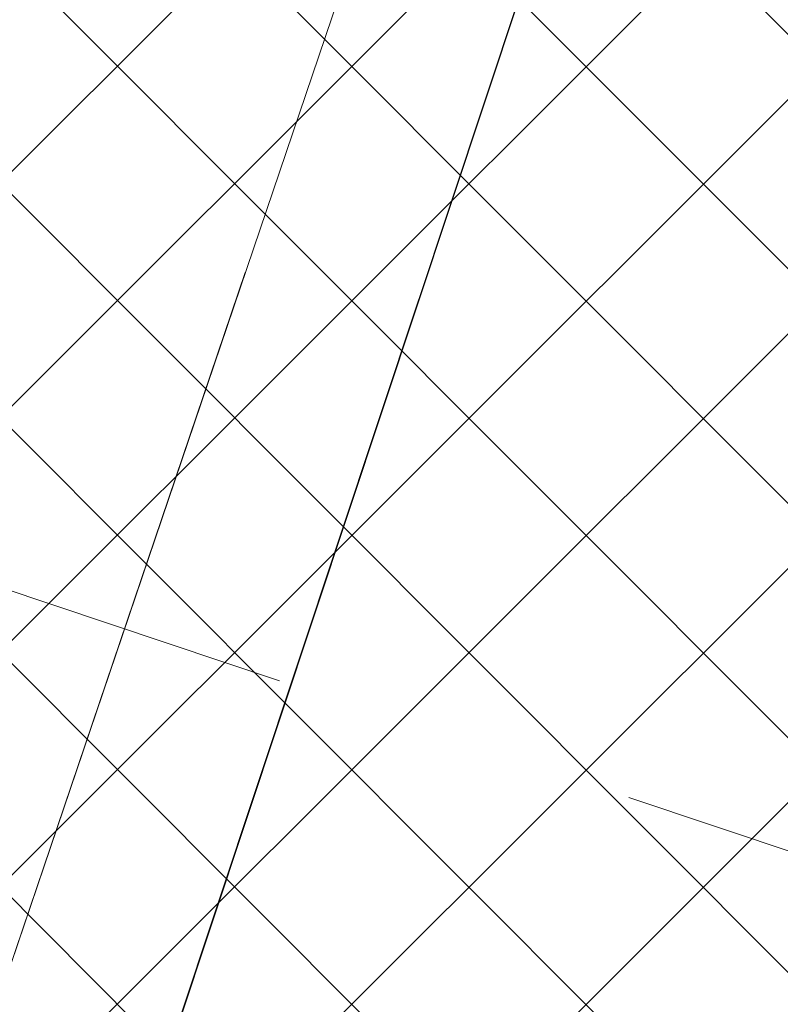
# Model space of a CAD drawing. Header units: metres. Extents: x 6599594 to 6600699, y 5687867 to 5691114.
# Tile 213 of 256: x 6599966.48 to 6599967.52, y 5688923.59 to 5688924.93. Entities that reach past the tile are written whole.
import ezdxf

# ---------------------------------------------------------------- set-up
doc = ezdxf.new("R2010")
doc.units = ezdxf.units.M
doc.header["$MEASUREMENT"] = 0
for name, pattern in [('1', [0]), ('BUG', [1.5, 1, -0.5]), ('GUK', [2, 1.5, -0.5]), ('GUZ', [1, 0.5, -0.5]), ('L_0_04', [1.5, 1, -0.5])]:
    doc.linetypes.add(name, pattern=pattern)
for name, color, linetype, lineweight in [('_kolor chodnik', 50, '1', 5), ('_kolor jezdnia', 4, '1', 0), ('_kolor pobocze', 211, '1', 5), ('_kolor zjazdy kostka', 7, '1', 5), ('_kolor ścieżka @ 1', 10, '1', 0), ('_linie', 7, 'BUG', 5), ('Dzialki', 130, '1', 30), ('Kontury', 252, 'GUK', 9), ('OT_Komunikacja', 7, 'CONTINUOUS', 0), ('OT_ZagospodarowanieTerenu', 7, 'CONTINUOUS', 0), ('Uzytki', 252, 'GUZ', 9)]:
    doc.layers.add(name, color=color, linetype=linetype, lineweight=lineweight)
pattern_1 = [(45, (0, 0), (-0.1414213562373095, 0.1414213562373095), []), (135, (0, 0), (-0.1414213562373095, -0.1414213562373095), [])]

msp = doc.modelspace()

# ---------------------------------------------------------------- hatches: boundary and pattern name
at = {"layer": '_kolor chodnik'}
h = msp.add_hatch(dxfattribs=at)
h.set_pattern_fill('ANSI37', color=256, scale=1.6)
h.set_pattern_definition(pattern_1)
h.paths.add_polyline_path([(6599849.938171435, 5688542.085872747), (6599852.232147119, 5688548.938742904), (6599853.573135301, 5688548.489851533), (6599853.827082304, 5688549.248475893), (6599851.793849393, 5688549.929093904), (6599849.895278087, 5688548.982823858), (6599847.823506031, 5688542.793750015)])
edge = h.paths.add_edge_path()
edge.add_line((6600018.106075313, 5689087.454911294), (6600022.42781917, 5689091.229234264))
edge.add_line((6600022.42781917, 5689091.229234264), (6600020.233254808, 5689093.742094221))
edge.add_line((6600020.233254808, 5689093.742094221), (6600017.159471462, 5689091.057656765))
edge.add_arc((6600023.275194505, 5689085.385140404), 8.34143334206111, 137.1531558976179, 148.8016577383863)
edge.add_line((6600016.140105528, 5689089.706021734), (6600018.106075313, 5689087.454911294))
h.paths.add_polyline_path([(6600038.501784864, 5689187.59229436), (6600037.906968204, 5689187.700586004), (6600037.638296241, 5689186.224843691), (6600038.240083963, 5689186.115282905)])
h.paths.add_polyline_path([(6600069.098302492, 5689360.276020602), (6600068.321239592, 5689360.413462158), (6600068.064048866, 5689358.936495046), (6600068.836639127, 5689358.799546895)])
h.paths.add_polyline_path([(6600082.393785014, 5689362.950258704), (6600082.941124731, 5689366.103121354), (6600081.481377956, 5689366.361351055), (6600080.923159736, 5689363.210828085)])
h.paths.add_polyline_path([(6600074.022236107, 5689388.065861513), (6600072.983907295, 5689388.249860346), (6600072.723374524, 5689386.772538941), (6600073.760538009, 5689386.588865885)])
h.paths.add_polyline_path([(6600105.602402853, 5689486.45426531), (6600106.738797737, 5689489.760539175), (6600105.28818975, 5689490.281952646), (6600104.132785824, 5689486.965912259)])
h.paths.add_polyline_path([(6600132.519778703, 5689678.737346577), (6600131.636986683, 5689678.922259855), (6600131.330470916, 5689677.453953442), (6600132.212256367, 5689677.269208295)])
h.paths.add_polyline_path([(6600156.649397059, 5689798.7449027), (6600156.48800471, 5689797.95886096), (6600157.450195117, 5689797.757316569), (6600157.615023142, 5689798.542205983)])
h.paths.add_polyline_path([(6600189.055358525, 5689948.643107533), (6600187.902868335, 5689948.884512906), (6600187.600024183, 5689947.417400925), (6600188.748131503, 5689947.176379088)])
edge = h.paths.add_edge_path()
edge.add_line((6600204.459383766, 5690032.969035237), (6600204.153258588, 5690031.227801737))
edge.add_arc((6600202.328347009, 5690027.299936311), 4.331100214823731, 41.853001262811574, 65.08011546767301, ccw=False)
edge.add_arc((6600032.903931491, 5690051.979071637), 174.020003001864, 352.8070218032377, 353.495463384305)
edge.add_arc((6600202.372679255, 5690027.343587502), 5.999999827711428, 55.12102442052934, 69.64815978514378)
edge = h.paths.add_edge_path()
edge.add_line((6600205.046027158, 5690040.265402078), (6600204.972740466, 5690038.483452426))
edge.add_arc((6600203.986269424, 5690044.401803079), 5.999999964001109, 279.4630688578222, 294.9140560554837)
edge.add_line((6600206.513819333, 5690038.960158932), (6600206.607027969, 5690041.030672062))
edge.add_arc((6600203.986269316, 5690044.401803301), 4.270000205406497, 284.3702444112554, 307.86193139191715, ccw=False)
edge = h.paths.add_edge_path()
edge.add_arc((6600203.547470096, 5690044.558759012), 6.446878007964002, 324.43500910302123, 356.20133685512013, ccw=False)
edge.add_arc((6600203.986269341, 5690044.401803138), 6.000000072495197, 323.2169970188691, 357.4193489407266)
h.paths.add_polyline_path([(6600208.910055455, 5690121.713696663), (6600208.146285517, 5690121.748120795), (6600207.125602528, 5690121.794124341), (6600209.971605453, 5690121.665851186)])
edge = h.paths.add_edge_path()
edge.add_line((6600238.769818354, 5690481.648294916), (6600240.338176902, 5690490.87374652))
edge.add_line((6600240.338176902, 5690490.87374652), (6600241.251295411, 5690510.829461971))
edge.add_line((6600241.251295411, 5690510.829461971), (6600239.524022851, 5690510.928942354))
edge.add_line((6600239.524022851, 5690510.928942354), (6600238.633343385, 5690491.167757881))
edge.add_line((6600238.633343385, 5690491.167757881), (6600234.579716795, 5690467.661262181))
edge.add_line((6600234.579716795, 5690467.661262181), (6600234.449796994, 5690464.966873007))
edge.add_arc((6600242.443669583, 5690464.607462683), 8.001948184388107, 177.4256737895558, 268.2543056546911)
edge.add_line((6600242.199903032, 5690456.609228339), (6600242.216657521, 5690457.359274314))
edge.add_line((6600242.216657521, 5690457.359274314), (6600242.305257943, 5690458.836738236))
edge.add_arc((6600242.444504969, 5690464.607952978), 5.772894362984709, 177.0298084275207, 268.6178439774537, ccw=False)
edge.add_line((6600236.679365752, 5690464.907083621), (6600236.951876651, 5690470.95443634))
edge.add_line((6600236.951876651, 5690470.95443634), (6600238.15078669, 5690478.210832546))
edge.add_line((6600238.15078669, 5690478.210832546), (6600238.769818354, 5690481.648294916))
h.paths.add_polyline_path([(6600238.769818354, 5690481.648294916), (6600238.15078669, 5690478.210832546), (6600239.670056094, 5690477.930590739), (6600240.266710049, 5690481.376366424)])
edge = h.paths.add_edge_path()
edge.add_line((6600223.366500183, 5690460.339976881), (6600223.278629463, 5690457.997544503))
edge.add_arc((6600220.967166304, 5690465.656339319), 7.999999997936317, 286.7940807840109, 300.2738222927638)
edge.add_line((6600225.000231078, 5690458.747331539), (6600225.240084, 5690461.623695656))
edge.add_arc((6600221.105749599, 5690465.648640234), 5.76999998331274, 293.06724424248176, 315.7681070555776, ccw=False)
edge = h.paths.add_edge_path()
edge.add_arc((6600220.025145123, 5690444.676291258), 5.770000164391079, 37.996647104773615, 59.94382588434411, ccw=False)
edge.add_line((6600224.572175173, 5690448.22839199), (6600224.817793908, 5690451.081798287))
edge.add_arc((6600220.025145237, 5690444.676291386), 7.999999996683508, 53.19588653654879, 68.15166733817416)
edge.add_line((6600223.00235276, 5690452.101669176), (6600222.91504296, 5690449.670427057))
edge = h.paths.add_edge_path()
edge.add_arc((6600221.105749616, 5690465.648640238), 7.999999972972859, 328.0222308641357, 357.0132597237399)
edge.add_line((6600229.094882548, 5690465.23180147), (6600229.218816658, 5690467.593604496))
edge.add_line((6600229.218816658, 5690467.593604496), (6600228.218919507, 5690467.645774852))
edge.add_line((6600228.218919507, 5690467.645774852), (6600227.891778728, 5690461.411918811))
h.paths.add_polyline_path([(6600200.980142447, 5690012.236744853), (6600202.317278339, 5690011.956662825), (6600202.522293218, 5690012.935421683), (6600201.182321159, 5690013.216097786)])
h.paths.add_polyline_path([(6600196.457878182, 5689983.98337835), (6600195.202332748, 5689984.246370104), (6600194.899091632, 5689982.777335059), (6600196.150355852, 5689982.515240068)])
edge = h.paths.add_edge_path()
edge.add_line((6600112.305909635, 5689517.991018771), (6600112.691041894, 5689519.807934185))
edge.add_line((6600112.691041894, 5689519.807934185), (6600113.245521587, 5689522.423769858))
edge.add_line((6600113.245521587, 5689522.423769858), (6600111.553124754, 5689522.782507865))
edge.add_line((6600111.553124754, 5689522.782507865), (6600107.405864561, 5689503.21722655))
edge.add_line((6600107.405864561, 5689503.21722655), (6600099.494506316, 5689480.361667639))
edge.add_line((6600099.494506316, 5689480.361667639), (6600099.182814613, 5689478.891218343))
edge.add_arc((6600107.008997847, 5689477.232359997), 8.000059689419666, 168.0325629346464, 257.7529108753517)
edge.add_line((6600105.311960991, 5689469.414366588), (6600105.784990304, 5689471.593619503))
edge.add_arc((6600107.008927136, 5689477.232314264), 5.769999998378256, 168.0321375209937, 257.7533362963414, ccw=False)
edge.add_line((6600101.364343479, 5689478.42879883), (6600101.647245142, 5689479.76342708))
edge.add_line((6600101.647245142, 5689479.76342708), (6600104.132785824, 5689486.965912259))
edge.add_line((6600104.132785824, 5689486.965912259), (6600105.28818975, 5689490.281952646))
edge.add_line((6600105.28818975, 5689490.281952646), (6600108.240043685, 5689498.809726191))
edge.add_line((6600108.240043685, 5689498.809726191), (6600112.305909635, 5689517.991018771))
h.paths.add_polyline_path([(6600136.009573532, 5689645.499114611), (6600138.333647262, 5689645.012304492), (6600138.661671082, 5689646.578318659), (6600134.869459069, 5689647.372651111)])
at = {"layer": '_kolor jezdnia'}
h = msp.add_hatch(dxfattribs=at)
h.set_pattern_fill('ANSI37', color=4, scale=3.5)
h.set_pattern_definition([(45, (0, 0), (-0.3093592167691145, 0.3093592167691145), []), (135, (0, 0), (-0.3093592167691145, -0.3093592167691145), [])])
edge = h.paths.add_edge_path()
edge.add_line((6599833.066047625, 5688539.933393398), (6599850.649511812, 5688527.983462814))
edge.add_arc((6599857.337592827, 5688536.653968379), 10.95025544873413, 169.5012687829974, 232.3548431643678, ccw=False)
edge.add_arc((6599858.085851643, 5688536.618142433), 11.69295282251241, 162.2507788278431, 169.9967502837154, ccw=False)
edge.add_line((6599846.949484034, 5688540.182754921), (6599847.823506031, 5688542.793750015))
edge.add_line((6599847.823506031, 5688542.793750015), (6599849.895278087, 5688548.982823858))
edge.add_line((6599849.895278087, 5688548.982823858), (6599852.434748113, 5688556.56906746))
edge.add_line((6599852.434748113, 5688556.56906746), (6599928.48625871, 5688783.760284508))
edge.add_line((6599928.48625871, 5688783.760284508), (6599931.025728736, 5688791.34652811))
edge.add_line((6599931.025728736, 5688791.34652811), (6599996.657773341, 5688987.411326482))
edge.add_line((6599996.657773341, 5688987.411326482), (6599999.197243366, 5688994.997570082))
edge.add_line((6599999.197243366, 5688994.997570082), (6600021.930100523, 5689062.908193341))
edge.add_line((6600021.930100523, 5689062.908193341), (6600017.620224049, 5689067.371531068))
edge.add_line((6600017.620224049, 5689067.371531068), (6600016.714558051, 5689064.654078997))
edge.add_line((6600016.714558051, 5689064.654078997), (6600012.423620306, 5689051.835617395))
edge.add_line((6600012.423620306, 5689051.835617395), (6600009.884150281, 5689044.249373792))
edge.add_line((6600009.884150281, 5689044.249373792), (6599977.53516164, 5688947.612159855))
edge.add_line((6599977.53516164, 5688947.612159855), (6599974.995691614, 5688940.025916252))
edge.add_line((6599974.995691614, 5688940.025916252), (6599942.096912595, 5688841.746295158))
edge.add_line((6599942.096912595, 5688841.746295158), (6599939.557442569, 5688834.160051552))
edge.add_line((6599939.557442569, 5688834.160051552), (6599882.679288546, 5688664.246042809))
edge.add_line((6599882.679288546, 5688664.246042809), (6599880.139818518, 5688656.659799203))
edge.add_line((6599880.139818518, 5688656.659799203), (6599852.46454386, 5688573.984527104))
edge.add_line((6599852.46454386, 5688573.984527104), (6599842.470137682, 5688544.127903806))
edge.add_arc((6599835.706422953, 5688546.652910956), 7.219660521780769, 248.5480913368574, 339.52856074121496, ccw=False)
h.paths.add_polyline_path([(6600044.653202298, 5689172.271628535), (6600046.276244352, 5689181.431901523), (6600047.759199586, 5689189.801539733), (6600051.0603021, 5689208.432603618), (6600052.368792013, 5689215.817578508), (6600054.808584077, 5689229.587499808), (6600056.11707399, 5689236.972474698), (6600057.346666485, 5689243.912161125), (6600058.655146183, 5689251.297078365), (6600058.831439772, 5689252.292060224), (6600060.098987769, 5689259.445963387), (6600060.139929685, 5689259.677035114), (6600061.407468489, 5689266.830886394), (6600072.329030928, 5689328.470998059), (6600073.637511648, 5689335.855921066), (6600077.337304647, 5689356.73715072), (6600078.820259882, 5689365.106788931), (6600081.142794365, 5689378.214921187), (6600082.538516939, 5689386.092227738), (6600095.187867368, 5689457.483787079), (6600091.082877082, 5689465.8405575), (6600089.043088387, 5689454.328211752), (6600087.870641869, 5689447.711051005), (6600087.560133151, 5689445.958573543), (6600086.562151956, 5689440.326076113), (6600082.433200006, 5689417.022719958), (6600080.95024477, 5689408.65308175), (6600077.202698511, 5689387.502337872), (6600075.719743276, 5689379.132699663), (6600073.469199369, 5689366.430874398), (6600071.986244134, 5689358.061236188), (6600069.98686466, 5689346.776955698), (6600068.591142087, 5689338.899649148), (6600065.559290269, 5689321.78820693), (6600064.163567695, 5689313.910900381), (6600059.719426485, 5689288.828650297), (6600058.323703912, 5689280.951343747), (6600057.563846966, 5689276.662793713), (6600056.168124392, 5689268.785487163), (6600054.804920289, 5689261.091711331), (6600053.409197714, 5689253.21440478), (6600053.264817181, 5689252.399536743), (6600051.869094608, 5689244.522230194), (6600051.183555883, 5689240.653124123), (6600049.787833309, 5689232.775817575), (6600046.593849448, 5689214.749319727), (6600045.198126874, 5689206.872013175), (6600044.41754409, 5689202.466488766), (6600042.934588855, 5689194.096850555), (6600036.429952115, 5689157.38538759), (6600034.946996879, 5689149.01574938), (6600030.579776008, 5689124.367629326), (6600027.529365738, 5689107.151445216), (6600024.895072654, 5689094.014582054), (6600030.583685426, 5689094.264316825), (6600032.945013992, 5689106.191885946), (6600043.170247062, 5689163.901990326)])
edge = h.paths.add_edge_path()
edge.add_line((6600111.106812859, 5689535.144351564), (6600111.256844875, 5689535.85214863))
edge.add_line((6600111.256844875, 5689535.85214863), (6600112.915748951, 5689543.678261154))
edge.add_line((6600112.915748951, 5689543.678261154), (6600117.304772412, 5689564.384094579))
edge.add_line((6600117.304772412, 5689564.384094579), (6600119.067357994, 5689572.699339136))
edge.add_line((6600119.067357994, 5689572.699339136), (6600120.087667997, 5689577.512794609))
edge.add_line((6600120.087667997, 5689577.512794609), (6600121.642890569, 5689584.849775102))
edge.add_line((6600121.642890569, 5689584.849775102), (6600128.436769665, 5689616.900852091))
edge.add_line((6600128.436769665, 5689616.900852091), (6600129.991992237, 5689624.237832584))
edge.add_line((6600129.991992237, 5689624.237832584), (6600132.660554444, 5689636.827148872))
edge.add_line((6600132.660554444, 5689636.827148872), (6600133.208838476, 5689639.444704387))
edge.add_line((6600133.208838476, 5689639.444704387), (6600134.848957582, 5689647.274775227))
edge.add_line((6600134.848957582, 5689647.274775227), (6600138.97649476, 5689666.979995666))
edge.add_line((6600138.97649476, 5689666.979995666), (6600140.51410642, 5689674.320687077))
edge.add_line((6600140.51410642, 5689674.320687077), (6600145.209128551, 5689696.735129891))
edge.add_line((6600145.209128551, 5689696.735129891), (6600146.746740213, 5689704.075821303))
edge.add_line((6600146.746740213, 5689704.075821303), (6600151.462308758, 5689726.588354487))
edge.add_line((6600151.462308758, 5689726.588354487), (6600152.999920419, 5689733.929045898))
edge.add_line((6600152.999920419, 5689733.929045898), (6600155.244070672, 5689744.642813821))
edge.add_line((6600155.244070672, 5689744.642813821), (6600156.781682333, 5689751.983505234))
edge.add_line((6600156.781682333, 5689751.983505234), (6600161.635515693, 5689775.156126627))
edge.add_line((6600161.635515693, 5689775.156126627), (6600163.378142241, 5689783.475576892))
edge.add_line((6600163.378142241, 5689783.475576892), (6600163.850769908, 5689785.731942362))
edge.add_line((6600163.850769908, 5689785.731942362), (6600167.028500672, 5689800.902704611))
edge.add_line((6600167.028500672, 5689800.902704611), (6600179.49088801, 5689860.399222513))
edge.add_line((6600179.49088801, 5689860.399222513), (6600181.233514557, 5689868.718672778))
edge.add_line((6600181.233514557, 5689868.718672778), (6600181.84713393, 5689871.648144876))
edge.add_line((6600181.84713393, 5689871.648144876), (6600183.384745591, 5689878.988836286))
edge.add_line((6600183.384745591, 5689878.988836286), (6600184.935818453, 5689886.393792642))
edge.add_line((6600184.935818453, 5689886.393792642), (6600186.575937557, 5689894.223863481))
edge.add_line((6600186.575937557, 5689894.223863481), (6600194.05133812, 5689929.912074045))
edge.add_line((6600194.05133812, 5689929.912074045), (6600195.691457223, 5689937.742144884))
edge.add_line((6600195.691457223, 5689937.742144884), (6600202.915799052, 5689972.231779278))
edge.add_line((6600202.915799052, 5689972.231779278), (6600204.555918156, 5689980.061850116))
edge.add_line((6600204.555918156, 5689980.061850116), (6600206.062781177, 5689987.255744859))
edge.add_line((6600206.062781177, 5689987.255744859), (6600207.702900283, 5689995.085815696))
edge.add_line((6600207.702900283, 5689995.085815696), (6600210.232559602, 5690007.162628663))
edge.add_line((6600210.232559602, 5690007.162628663), (6600211.694938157, 5690014.144150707))
edge.add_arc((6600028.177652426, 5690052.584442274), 187.5000004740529, 348.1696294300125, 357.4195276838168)
edge.add_line((6600215.487522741, 5690044.142720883), (6600208.310270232, 5690026.480446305))
edge.add_arc((6600032.903933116, 5690051.97907145), 177.2500013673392, 348.1696294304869, 351.7289130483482, ccw=False)
edge.add_line((6600206.38894146, 5690015.640182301), (6600205.966941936, 5690013.625519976))
edge.add_line((6600205.966941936, 5690013.625519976), (6600204.326822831, 5690005.795449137))
edge.add_line((6600204.326822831, 5690005.795449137), (6600197.076961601, 5689971.183982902))
edge.add_line((6600197.076961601, 5689971.183982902), (6600195.334335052, 5689962.864532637))
edge.add_line((6600195.334335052, 5689962.864532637), (6600193.44722506, 5689953.855305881))
edge.add_line((6600193.44722506, 5689953.855305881), (6600191.909227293, 5689946.512771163))
edge.add_line((6600191.909227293, 5689946.512771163), (6600185.496844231, 5689915.899498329))
edge.add_line((6600185.496844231, 5689915.899498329), (6600183.856521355, 5689908.068454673))
edge.add_line((6600183.856521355, 5689908.068454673), (6600182.066605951, 5689899.523243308))
edge.add_line((6600182.066605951, 5689899.523243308), (6600180.32407057, 5689891.204228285))
edge.add_line((6600180.32407057, 5689891.204228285), (6600174.320344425, 5689862.541919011))
edge.add_line((6600174.320344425, 5689862.541919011), (6600172.577809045, 5689854.222903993))
edge.add_line((6600172.577809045, 5689854.222903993), (6600163.663810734, 5689811.666703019))
edge.add_line((6600163.663810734, 5689811.666703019), (6600162.023782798, 5689803.837067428))
edge.add_line((6600162.023782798, 5689803.837067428), (6600160.924220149, 5689798.587659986))
edge.add_line((6600160.924220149, 5689798.587659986), (6600159.279208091, 5689790.734229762))
edge.add_line((6600159.279208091, 5689790.734229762), (6600157.107250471, 5689780.365115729))
edge.add_line((6600157.107250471, 5689780.365115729), (6600155.462238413, 5689772.511685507))
edge.add_line((6600155.462238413, 5689772.511685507), (6600153.380318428, 5689762.572418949))
edge.add_line((6600153.380318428, 5689762.572418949), (6600151.735124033, 5689754.718118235))
edge.add_line((6600151.735124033, 5689754.718118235), (6600148.586504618, 5689739.686336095))
edge.add_line((6600148.586504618, 5689739.686336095), (6600146.885007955, 5689731.563243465))
edge.add_line((6600146.885007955, 5689731.563243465), (6600141.75088822, 5689707.052510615))
edge.add_line((6600141.75088822, 5689707.052510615), (6600140.110896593, 5689699.223048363))
edge.add_line((6600140.110896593, 5689699.223048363), (6600133.483561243, 5689667.583574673))
edge.add_line((6600133.483561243, 5689667.583574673), (6600131.860394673, 5689659.834436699))
edge.add_line((6600131.860394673, 5689659.834436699), (6600131.740984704, 5689659.26436315))
edge.add_line((6600131.740984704, 5689659.26436315), (6600130.117814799, 5689651.515209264))
edge.add_line((6600130.117814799, 5689651.515209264), (6600127.27873359, 5689637.961189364))
edge.add_line((6600127.27873359, 5689637.961189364), (6600126.924568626, 5689636.290366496))
edge.add_line((6600126.924568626, 5689636.290366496), (6600125.166244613, 5689627.995226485))
edge.add_line((6600125.166244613, 5689627.995226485), (6600118.009503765, 5689594.232298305))
edge.add_line((6600118.009503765, 5689594.232298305), (6600116.25117975, 5689585.937158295))
edge.add_line((6600116.25117975, 5689585.937158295), (6600113.665314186, 5689573.737975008))
edge.add_line((6600113.665314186, 5689573.737975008), (6600111.898534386, 5689565.402943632))
edge.add_line((6600111.898534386, 5689565.402943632), (6600104.889982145, 5689532.339115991))
edge.add_line((6600104.889982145, 5689532.339115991), (6600103.22663594, 5689524.492047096))
edge.add_line((6600103.22663594, 5689524.492047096), (6600096.623876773, 5689493.342605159))
edge.add_line((6600096.623876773, 5689493.342605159), (6600094.968986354, 5689485.535427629))
edge.add_line((6600094.968986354, 5689485.535427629), (6600094.300101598, 5689482.379870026))
edge.add_line((6600094.300101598, 5689482.379870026), (6600099.182814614, 5689478.891218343))
edge.add_line((6600099.182814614, 5689478.891218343), (6600099.494506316, 5689480.361667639))
edge.add_line((6600099.494506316, 5689480.361667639), (6600111.106812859, 5689535.144351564))
edge = h.paths.add_edge_path()
edge.add_arc((6600239.213891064, 5690851.400367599), 10.00000000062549, -2.8342403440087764, 76.13703556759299, ccw=False)
edge.add_line((6600249.201658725, 5690850.905901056), (6600249.082723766, 5690848.503524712))
edge.add_line((6600249.082723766, 5690848.503524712), (6600247.016487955, 5690806.767468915))
edge.add_line((6600247.016487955, 5690806.767468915), (6600246.092398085, 5690789.152178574))
edge.add_line((6600246.092398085, 5690789.152178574), (6600233.768116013, 5690572.015170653))
edge.add_line((6600233.768116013, 5690572.015170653), (6600228.959056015, 5690465.296202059))
edge.add_line((6600228.959056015, 5690465.296202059), (6600234.588724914, 5690465.017134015))
edge.add_line((6600234.588724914, 5690465.017134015), (6600239.262540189, 5690571.767576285))
edge.add_line((6600239.262540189, 5690571.767576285), (6600252.50503885, 5690806.400146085))
edge.add_line((6600252.50503885, 5690806.400146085), (6600254.569211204, 5690848.094521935))
edge.add_arc((6600262.559425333, 5690847.6989487), 7.999999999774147, 76.13703557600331, 177.1657596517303, ccw=False)
edge.add_line((6600264.476229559, 5690855.465921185), (6600241.609896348, 5690861.109083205))
edge = h.paths.add_edge_path()
edge.add_line((6600250.031475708, 5690451.625307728), (6600250.231741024, 5690455.772579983))
edge.add_line((6600250.231741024, 5690455.772579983), (6600246.257763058, 5690456.417303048))
edge.add_line((6600246.257763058, 5690456.417303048), (6600242.171761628, 5690456.61060902))
edge.add_arc((6600242.563100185, 5690464.586983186), 7.985968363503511, 176.9123644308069, 267.1911945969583, ccw=False)
edge.add_line((6600234.588724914, 5690465.017134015), (6600228.959056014, 5690465.296202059))
edge.add_arc((6600220.965133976, 5690465.657286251), 8.002072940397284, 267.8289300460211, 357.413716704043, ccw=False)
edge.add_line((6600220.661989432, 5690457.660957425), (6600212.406915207, 5690458.119572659))
edge.add_line((6600212.406915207, 5690458.119572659), (6600208.431872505, 5690457.817501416))
edge.add_line((6600208.431872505, 5690457.817501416), (6600208.233912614, 5690454.548331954))
edge.add_line((6600208.233912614, 5690454.548331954), (6600212.129565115, 5690453.127270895))
edge.add_line((6600212.129565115, 5690453.127270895), (6600218.640548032, 5690452.76554962))
edge.add_line((6600218.640548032, 5690452.76554962), (6600216.486747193, 5690452.885205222))
edge.add_line((6600216.486747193, 5690452.885205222), (6600220.468905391, 5690452.663974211))
edge.add_arc((6600220.025145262, 5690444.676291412), 7.99999997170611, -0.3386579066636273, 86.8201700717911, ccw=False)
edge.add_line((6600228.025005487, 5690444.629006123), (6600227.803602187, 5690439.649256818))
edge.add_line((6600227.803602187, 5690439.649256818), (6600226.885525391, 5690435.936828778))
edge.add_line((6600226.885525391, 5690435.936828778), (6600225.534849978, 5690405.967249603))
edge.add_line((6600225.534849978, 5690405.967249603), (6600226.115199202, 5690402.187514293))
edge.add_line((6600226.115199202, 5690402.187514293), (6600213.445139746, 5690121.008786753))
edge.add_line((6600213.445139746, 5690121.008786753), (6600213.352800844, 5690118.960058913))
edge.add_line((6600213.352800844, 5690118.960058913), (6600209.980184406, 5690044.131649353))
edge.add_arc((6600203.98626942, 5690044.401803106), 5.999999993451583, 257.4162346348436, 357.41934921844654, ccw=False)
edge.add_line((6600202.679069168, 5690038.545931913), (6600201.589735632, 5690033.666039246))
edge.add_line((6600201.589735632, 5690033.666039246), (6600203.67987942, 5690033.199458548))
edge.add_arc((6600202.372679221, 5690027.343587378), 5.999999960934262, -8.27108729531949, 77.41623506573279, ccw=False)
edge.add_line((6600208.310270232, 5690026.480446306), (6600215.487522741, 5690044.142720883))
edge.add_line((6600215.487522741, 5690044.142720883), (6600216.199687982, 5690059.9446614))
edge.add_line((6600216.199687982, 5690059.9446614), (6600216.537356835, 5690067.437056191))
edge.add_line((6600216.537356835, 5690067.437056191), (6600223.893528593, 5690230.66011469))
edge.add_line((6600223.893528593, 5690230.66011469), (6600224.231197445, 5690238.152509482))
edge.add_line((6600224.231197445, 5690238.152509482), (6600233.507835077, 5690443.987992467))
edge.add_arc((6600241.499722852, 5690443.627812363), 7.999999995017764, 87.29208981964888, 177.4195277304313, ccw=False)
edge.add_line((6600241.877677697, 5690451.618879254), (6600246.021541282, 5690451.422886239))
edge.add_line((6600246.021541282, 5690451.422886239), (6600246.427694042, 5690451.44338883))
edge.add_line((6600246.427694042, 5690451.44338883), (6600246.79397003, 5690451.461878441))
edge.add_line((6600246.79397003, 5690451.461878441), (6600250.031475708, 5690451.625307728))
edge = h.paths.add_edge_path()
edge.add_line((6600007.33756506, 5689086.20374581), (6600006.980466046, 5689080.740822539))
edge.add_line((6600006.980466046, 5689080.740822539), (6600007.229745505, 5689080.720859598))
edge.add_line((6600007.229745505, 5689080.720859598), (6600008.093335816, 5689080.601653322))
edge.add_line((6600008.093335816, 5689080.601653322), (6600008.702681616, 5689080.53831051))
edge.add_arc((6600008.140193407, 5689070.554142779), 9.999999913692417, -18.557800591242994, 86.77547804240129, ccw=False)
edge.add_line((6600017.620224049, 5689067.371531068), (6600021.930100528, 5689062.908193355))
edge.add_arc((6599734.83819726, 5689159.011261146), 302.7499967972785, 341.4922000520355, 343.8640860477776)
edge.add_arc((6600034.895369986, 5689072.315877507), 9.581213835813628, 98.63328270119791, 164.5273290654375, ccw=False)
edge.add_line((6600033.457137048, 5689081.788529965), (6600033.832640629, 5689081.798737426))
edge.add_line((6600033.832640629, 5689081.798737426), (6600034.422462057, 5689082.05700874))
edge.add_line((6600034.422462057, 5689082.05700874), (6600036.833623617, 5689082.139040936))
edge.add_line((6600036.833623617, 5689082.139040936), (6600036.730225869, 5689087.148851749))
edge.add_line((6600036.730225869, 5689087.148851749), (6600036.579860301, 5689087.134303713))
edge.add_arc((6600036.479565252, 5689093.136286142), 6.002820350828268, 169.1687651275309, 270.9573417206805, ccw=False)
edge.add_line((6600030.583685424, 5689094.264316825), (6600024.895072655, 5689094.014582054))
edge.add_arc((6600015.200558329, 5689096.162123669), 9.929528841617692, 271.0943432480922, 347.5094668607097, ccw=False)
edge.add_arc((6600014.909438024, 5689089.646776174), 3.446070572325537, 264.4236009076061, 278.0194998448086, ccw=False)
edge.add_line((6600014.574573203, 5689086.217014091), (6600014.299554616, 5689086.232508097))
edge.add_line((6600014.299554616, 5689086.232508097), (6600010.474232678, 5689086.448019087))
edge.add_line((6600010.474232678, 5689086.448019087), (6600007.33756506, 5689086.20374581))
edge = h.paths.add_edge_path()
edge.add_line((6600105.490725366, 5689463.953528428), (6600106.927559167, 5689464.047234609))
edge.add_line((6600106.927559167, 5689464.047234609), (6600107.835, 5689468.66))
edge.add_line((6600107.835, 5689468.66), (6600105.311960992, 5689469.414366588))
edge.add_arc((6600107.008997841, 5689477.232359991), 8.000059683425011, 168.0325628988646, 257.75291091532, ccw=False)
edge.add_line((6600099.182814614, 5689478.891218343), (6600094.300101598, 5689482.379870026))
edge.add_arc((6600586.245114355, 5689378.104238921), 502.8750369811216, 168.032376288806, 169.9522165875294)
edge.add_line((6600091.082877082, 5689465.8405575), (6600095.187867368, 5689457.483787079))
edge.add_arc((6600103.065173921, 5689456.088064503), 8.000000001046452, 77.7533362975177, 169.9524553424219, ccw=False)
edge.add_line((6600104.762140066, 5689463.906012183), (6600105.490725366, 5689463.953528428))
at = {"layer": '_kolor pobocze'}
h = msp.add_hatch(dxfattribs=at)
h.set_pattern_fill('ANSI37', color=256, scale=1.6)
h.set_pattern_definition(pattern_1)
edge = h.paths.add_edge_path()
edge.add_line((6600035.926965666, 5689101.569442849), (6600036.046865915, 5689102.311543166))
edge.add_arc((6600058.171848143, 5689233.778275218), 133.3154772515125, 259.4578941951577, 260.4470163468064, ccw=False)
edge.add_line((6600033.780707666, 5689102.713067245), (6600032.142559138, 5689101.847662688))
edge.add_arc((6599734.838175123, 5689159.011266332), 302.7500195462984, 347.6801154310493, 349.11639019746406, ccw=False)
edge.add_arc((6600036.478170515, 5689093.133441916), 6.000000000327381, 167.68011541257, 271.5571101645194)
edge.add_line((6600036.64121064, 5689087.1356575), (6600036.730491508, 5689087.137804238))
edge.add_line((6600036.730491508, 5689087.137804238), (6600036.712463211, 5689087.887583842))
edge.add_line((6600036.712463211, 5689087.887583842), (6600036.559840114, 5689087.884077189))
edge.add_arc((6600036.482532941, 5689093.14290691), 5.259397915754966, 170.6455005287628, 270.8422131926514, ccw=False)
edge.add_arc((6600545.796425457, 5688991.216220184), 524.6691769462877, 167.9170060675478, 168.7028219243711, ccw=False)
edge.add_line((6600032.751078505, 5689101.044345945), (6600034.011432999, 5689101.917298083))
edge.add_line((6600034.011432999, 5689101.917298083), (6600035.926965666, 5689101.569442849))
edge = h.paths.add_edge_path()
edge.add_line((6600002.828843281, 5688994.032881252), (6600003.066918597, 5688994.74409159))
edge.add_line((6600003.066918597, 5688994.74409159), (6600001.227880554, 5688995.359703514))
edge.add_line((6600001.227880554, 5688995.359703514), (6600000.55876659, 5688996.702196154))
edge.add_line((6600000.55876659, 5688996.702196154), (6600022.641310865, 5689062.67011804))
edge.add_arc((6599734.838193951, 5689159.011262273), 303.5000002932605, 341.4922000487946, 343.8640860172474)
edge.add_arc((6600035.267451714, 5689072.092773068), 9.250000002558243, 91.55711016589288, 163.8640860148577, ccw=False)
edge.add_line((6600035.016098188, 5689081.339357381), (6600036.868703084, 5689081.389717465))
edge.add_line((6600036.868703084, 5689081.389717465), (6600036.850674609, 5689082.139504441))
edge.add_line((6600036.850674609, 5689082.139504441), (6600034.99571817, 5689082.089080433))
edge.add_arc((6600035.267451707, 5689072.092773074), 9.999999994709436, 91.55711014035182, 163.8640860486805)
edge.add_arc((6599734.838192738, 5689159.011262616), 302.7500015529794, 341.4922000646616, 343.8640860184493, ccw=False)
edge.add_line((6600021.930100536, 5689062.908193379), (6599999.748942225, 5688996.645678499))
edge.add_line((6599999.748942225, 5688996.645678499), (6600000.695212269, 5688994.747107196))
edge.add_line((6600000.695212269, 5688994.747107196), (6600002.828843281, 5688994.032881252))
h.paths.add_polyline_path([(6599971.7492186, 5688907.297112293), (6599971.084233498, 5688908.631320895), (6599997.822068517, 5688988.526766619), (6599999.164561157, 5688989.195880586), (6600001.003599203, 5688988.580268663), (6600001.241674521, 5688989.291479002), (6599999.108043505, 5688990.005704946), (6599997.209472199, 5688989.059434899), (6599970.270280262, 5688908.583087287), (6599971.216550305, 5688906.684515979), (6599973.350181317, 5688905.970290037), (6599973.588256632, 5688906.681500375)])
h.paths.add_polyline_path([(6599932.504667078, 5688790.060553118), (6599931.835553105, 5688791.403045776), (6599968.343406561, 5688900.4641754), (6599969.685899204, 5688901.133289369), (6599971.524937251, 5688900.517677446), (6599971.763012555, 5688901.228887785), (6599969.629381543, 5688901.94311373), (6599967.730810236, 5688900.996843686), (6599931.025728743, 5688791.34652811), (6599931.971998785, 5688789.447956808), (6599934.105629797, 5688788.73373086), (6599934.343705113, 5688789.4449412)])
at = {"layer": '_kolor zjazdy kostka'}
h = msp.add_hatch(dxfattribs=at)
h.set_pattern_fill('ANSI37', color=256, scale=1.6)
h.set_pattern_definition(pattern_1)
h.paths.add_polyline_path([(6600244.137440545, 5690813.934732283), (6600242.369522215, 5690814.022127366), (6600242.097568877, 5690808.528921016), (6600243.865482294, 5690808.441426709)])
h.paths.add_polyline_path([(6600247.012128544, 5690806.679412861), (6600247.442736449, 5690815.377295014), (6600247.393289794, 5690814.378518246), (6600247.113277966, 5690808.722537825)])
h.paths.add_polyline_path([(6600242.297085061, 5690788.088808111), (6600240.958726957, 5690788.155683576), (6600240.648818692, 5690782.664569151), (6600241.987258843, 5690782.599147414)])
h.paths.add_polyline_path([(6600245.558275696, 5690780.919298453), (6600246.037231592, 5690789.405686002), (6600244.985820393, 5690788.453468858), (6600244.612601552, 5690781.981345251)])
h.paths.add_polyline_path([(6600241.348405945, 5690723.711515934), (6600242.272017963, 5690722.691689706), (6600242.749709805, 5690731.155680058), (6600241.698138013, 5690730.203317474), (6600241.472690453, 5690726.27550499)])
h.paths.add_polyline_path([(6600225.772794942, 5690394.589141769), (6600224.731429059, 5690393.637598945), (6600224.461246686, 5690387.644646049), (6600225.412923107, 5690386.603142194)])
h.paths.add_polyline_path([(6600223.012390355, 5690333.280720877), (6600223.372595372, 5690341.272607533), (6600222.32835346, 5690340.318436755), (6600222.058239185, 5690334.324941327)])
h.paths.add_polyline_path([(6600215.496388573, 5690166.390602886), (6600215.856593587, 5690174.382489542), (6600214.812834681, 5690173.428760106), (6600214.542018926, 5690167.435062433)])
h.paths.add_polyline_path([(6600212.446537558, 5690121.053392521), (6600213.399499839, 5690120.010473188), (6600213.788744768, 5690128.503024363), (6600212.745135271, 5690127.54943145)])
h.paths.add_polyline_path([(6600209.977420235, 5690121.665589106), (6600210.225142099, 5690127.162117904), (6600207.346107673, 5690127.291879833), (6600207.119593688, 5690121.794395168)])
h.paths.add_polyline_path([(6600207.950178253, 5690070.725854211), (6600204.880846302, 5690070.828947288), (6600204.643784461, 5690065.333808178), (6600207.702521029, 5690065.204598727)])
h.paths.add_polyline_path([(6600200.981479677, 5690012.236464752), (6600199.969248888, 5690007.339980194), (6600201.282587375, 5690007.064882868), (6600202.31726072, 5690011.956666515)])
h.paths.add_polyline_path([(6600193.613960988, 5689970.406358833), (6600192.398010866, 5689970.660657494), (6600191.286205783, 5689965.274578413), (6600192.486379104, 5689965.023185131)])
h.paths.add_polyline_path([(6600189.061271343, 5689948.671423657), (6600189.98413328, 5689953.050774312), (6600188.818902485, 5689953.32186217), (6600187.908781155, 5689948.91282903)])
h.paths.add_polyline_path([(6600180.976201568, 5689915.317449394), (6600179.952861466, 5689910.421322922), (6600181.008474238, 5689910.200199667), (6600182.033843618, 5689915.09540201)])
h.paths.add_polyline_path([(6600176.508279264, 5689893.538690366), (6600177.476023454, 5689893.335973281), (6600178.603605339, 5689898.719146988), (6600177.636002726, 5689898.922290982)])
h.paths.add_polyline_path([(6600179.28182965, 5689859.401159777), (6600180.522246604, 5689860.211927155), (6600181.057490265, 5689860.561775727), (6600183.598022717, 5689860.029600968), (6600184.726606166, 5689865.412570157), (6600182.186324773, 5689865.943033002), (6600181.604764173, 5689866.832779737), (6600181.024456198, 5689867.720610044)])
h.paths.add_polyline_path([(6600160.200810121, 5689810.862606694), (6600159.232772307, 5689811.065842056), (6600158.207991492, 5689806.171529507), (6600159.175735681, 5689805.968812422)])
h.paths.add_polyline_path([(6600156.49391753, 5689797.987177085), (6600155.463416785, 5689793.068691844), (6600156.431160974, 5689792.865974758), (6600157.461419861, 5689797.784520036)])
edge = h.paths.add_edge_path()
edge.add_arc((6600173.111981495, 5689800.679690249), 5.999999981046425, 204.673115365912, 239.5411154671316, ccw=False)
edge.add_arc((6600173.162096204, 5689800.685330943), 6.047914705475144, 168.3203586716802, 204.5234866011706, ccw=False)
edge.add_line((6600167.239404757, 5689801.9096668), (6600163.651667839, 5689784.781499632))
edge.add_arc((6600169.524220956, 5689783.551410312), 5.999999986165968, 139.2146049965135, 168.1696294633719, ccw=False)
edge.add_arc((6600169.524220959, 5689783.551410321), 5.999999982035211, 96.80962310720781, 139.2146050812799, ccw=False)
edge.add_line((6600168.812796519, 5689789.509083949), (6600170.070461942, 5689795.507731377))
h.paths.add_polyline_path([(6600163.526364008, 5689776.866746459), (6600166.051243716, 5689776.337874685), (6600167.179826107, 5689781.720838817), (6600164.653945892, 5689782.249920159), (6600163.941148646, 5689783.340449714), (6600163.493329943, 5689784.025580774), (6600161.750703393, 5689775.706130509), (6600162.438017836, 5689776.155376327)])
h.paths.add_polyline_path([(6600152.614191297, 5689774.643430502), (6600153.639138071, 5689779.536616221), (6600152.646757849, 5689779.744928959), (6600151.646447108, 5689774.846147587)])
h.paths.add_polyline_path([(6600150.121074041, 5689767.466820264), (6600148.177624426, 5689758.16795459), (6600149.115997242, 5689757.971390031), (6600151.066362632, 5689767.268392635)])
h.paths.add_polyline_path([(6600142.970741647, 5689739.332500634), (6600141.888449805, 5689734.142420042), (6600144.036614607, 5689733.695518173), (6600145.123068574, 5689738.882330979)])
h.paths.add_polyline_path([(6600136.256357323, 5689701.052153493), (6600137.154085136, 5689700.864096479), (6600138.287960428, 5689706.274871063), (6600137.386492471, 5689706.464182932)])
h.paths.add_polyline_path([(6600130.081494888, 5689667.099389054), (6600129.212847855, 5689667.281639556), (6600128.083282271, 5689661.898895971), (6600128.953953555, 5689661.716447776)])
h.paths.add_polyline_path([(6600128.397394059, 5689659.030340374), (6600127.554144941, 5689659.207226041), (6600126.49340855, 5689653.810049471), (6600127.269860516, 5689653.647397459)])
h.paths.add_polyline_path([(6600134.990411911, 5689640.633636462), (6600137.30714639, 5689640.148363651), (6600138.339560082, 5689645.040620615), (6600136.015486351, 5689645.500958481), (6600135.435178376, 5689646.388788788), (6600134.8548704, 5689647.276619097), (6600133.214751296, 5689639.446548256), (6600134.102581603, 5689640.026856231)])
h.paths.add_polyline_path([(6600122.164164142, 5689634.294831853), (6600121.024067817, 5689628.914244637), (6600122.015114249, 5689628.705875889), (6600123.155614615, 5689634.086346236)])
h.paths.add_polyline_path([(6600114.54207576, 5689593.450769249), (6600113.493359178, 5689593.398339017), (6600112.364315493, 5689588.045694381), (6600113.29076438, 5689587.54753241)])
h.paths.add_polyline_path([(6600110.194543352, 5689572.941097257), (6600109.20781945, 5689573.148880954), (6600108.067717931, 5689567.768269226), (6600109.05014319, 5689567.535215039)])
h.paths.add_polyline_path([(6600119.083213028, 5689565.540446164), (6600119.089125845, 5689565.542290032), (6600121.462438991, 5689565.065690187), (6600122.598093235, 5689570.447168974), (6600120.229622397, 5689570.949214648), (6600119.651446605, 5689571.8119627), (6600119.073270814, 5689572.727655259), (6600117.310757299, 5689564.412754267)])
h.paths.add_polyline_path([(6600101.698666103, 5689532.937884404), (6600100.730666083, 5689533.141679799), (6600099.694214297, 5689528.250234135), (6600100.669121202, 5689528.045267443)])
h.paths.add_polyline_path([(6600094.064021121, 5689496.827028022), (6600093.080194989, 5689497.033910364), (6600092.036590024, 5689492.143967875), (6600093.038865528, 5689491.933250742)])
h.paths.add_polyline_path([(6600083.709836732, 5689453.74980843), (6600082.738586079, 5689448.336231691), (6600084.647281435, 5689448.027407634), (6600085.606840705, 5689453.416583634)])
h.paths.add_polyline_path([(6600084.434394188, 5689446.82589514), (6600083.348896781, 5689447.018140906), (6600082.567374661, 5689442.58660872), (6600083.649300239, 5689442.394910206)])
h.paths.add_polyline_path([(6600078.04194071, 5689410.721110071), (6600078.996952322, 5689416.137564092), (6600078.054833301, 5689416.304853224), (6600077.111232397, 5689410.886043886)])
h.paths.add_polyline_path([(6600072.911565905, 5689386.768652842), (6600071.960466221, 5689381.312635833), (6600072.800073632, 5689381.16322159), (6600073.766450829, 5689386.590709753)])
h.paths.add_polyline_path([(6600082.887400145, 5689379.432062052), (6600085.278102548, 5689379.03494316), (6600086.160383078, 5689383.956496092), (6600083.759726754, 5689384.355378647), (6600083.152078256, 5689385.224725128), (6600082.544429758, 5689386.094071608), (6600081.148707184, 5689378.216765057), (6600082.018053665, 5689378.824413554)])
h.paths.add_polyline_path([(6600080.731401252, 5689363.247695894), (6600080.041469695, 5689363.369939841), (6600079.433821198, 5689364.239286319), (6600078.8261727, 5689365.1086328), (6600077.343217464, 5689356.73899459), (6600078.212563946, 5689357.346643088), (6600079.081910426, 5689357.954291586), (6600081.429189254, 5689357.564866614), (6600082.388748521, 5689362.980514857)])
h.paths.add_polyline_path([(6600069.104215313, 5689360.304336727), (6600070.063917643, 5689365.720487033), (6600069.2708267, 5689365.861009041), (6600068.327152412, 5689360.441778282)])
h.paths.add_polyline_path([(6600066.550616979, 5689345.891799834), (6600065.546169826, 5689346.069805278), (6600064.677796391, 5689341.145792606), (6600065.678290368, 5689340.968483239)])
h.paths.add_polyline_path([(6600061.138656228, 5689321.077501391), (6600060.270282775, 5689316.15348863), (6600061.250715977, 5689315.979734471), (6600062.127590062, 5689320.902245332)])
h.paths.add_polyline_path([(6600055.325252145, 5689288.11325564), (6600054.456878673, 5689283.189242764), (6600055.410852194, 5689283.020177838), (6600056.283178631, 5689287.917022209)])
h.paths.add_polyline_path([(6600048.045675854, 5689182.819289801), (6600050.371939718, 5689182.407116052), (6600051.31444535, 5689187.67761207), (6600048.980409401, 5689188.064690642), (6600048.372760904, 5689188.934037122), (6600047.765112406, 5689189.803383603), (6600046.306982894, 5689181.603992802), (6600046.972918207, 5689182.069462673)])
h.paths.add_polyline_path([(6600040.943690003, 5689201.374141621), (6600039.339175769, 5689201.66987967), (6600038.429882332, 5689196.244216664), (6600039.984130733, 5689195.958493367)])
h.paths.add_polyline_path([(6600032.993704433, 5689156.473759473), (6600032.278185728, 5689156.600537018), (6600031.299242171, 5689151.188930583), (6600032.034145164, 5689151.058111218)])
h.paths.add_polyline_path([(6600026.309179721, 5689123.603833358), (6600025.417362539, 5689118.683970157), (6600026.271201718, 5689118.532684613), (6600027.143528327, 5689123.456001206)])
h.paths.add_polyline_path([(6600013.302986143, 5689054.462576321), (6600015.842456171, 5689062.048819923), (6600014.576741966, 5689061.417973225), (6600012.672139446, 5689055.728290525)])
h.paths.add_polyline_path([(6599974.547216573, 5688938.686171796), (6599977.086686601, 5688946.272415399), (6599975.820972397, 5688945.641568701), (6599973.916369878, 5688939.951886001)])
h.paths.add_polyline_path([(6599942.102825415, 5688841.748139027), (6599940.837111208, 5688841.117292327), (6599938.932508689, 5688835.427609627), (6599939.563355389, 5688834.161895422)])
h.paths.add_polyline_path([(6599882.685201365, 5688664.247886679), (6599881.419487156, 5688663.617039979), (6599879.514884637, 5688657.927357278), (6599880.145731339, 5688656.661643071)])
h.paths.add_polyline_path([(6599851.799762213, 5688549.930937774), (6599853.832995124, 5688549.250319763), (6599855.42016389, 5688553.991722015), (6599853.386930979, 5688554.672340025), (6599852.913795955, 5688555.621625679), (6599852.440660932, 5688556.570911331), (6599849.901190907, 5688548.984667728)])
h.paths.add_polyline_path([(6600233.581687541, 5690586.458647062), (6600234.520016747, 5690585.337735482), (6600234.976631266, 5690593.428266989), (6600233.922640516, 5690592.499827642)])
h.paths.add_polyline_path([(6600231.72837122, 5690526.750719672), (6600230.676277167, 5690525.793817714), (6600230.420013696, 5690519.782861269), (6600231.363586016, 5690518.655686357)])
h.paths.add_polyline_path([(6600237.577122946, 5690639.505119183), (6600236.516490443, 5690638.540451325), (6600236.176926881, 5690632.541599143), (6600237.1204992, 5690631.41442423)])
h.paths.add_polyline_path([(6600238.927801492, 5690681.139540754), (6600239.8637879, 5690680.021427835), (6600240.320411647, 5690688.112122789), (6600239.268317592, 5690687.155220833)])
h.paths.add_polyline_path([(6600218.12228406, 5690224.814875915), (6600217.079933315, 5690223.86243318), (6600216.809648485, 5690217.865326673), (6600217.762143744, 5690216.822918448)])
h.paths.add_polyline_path([(6600219.363739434, 5690274.535639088), (6600220.31588625, 5690273.493612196), (6600220.675810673, 5690281.480778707), (6600219.633750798, 5690280.528598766)])
h.paths.add_polyline_path([(6600168.759867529, 5689856.554734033), (6600169.729143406, 5689856.3516961), (6600170.857343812, 5689861.737822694), (6600169.889741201, 5689861.940966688)])
h.paths.add_polyline_path([(6600168.841833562, 5689852.115601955), (6600167.871405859, 5689852.319339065), (6600166.844894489, 5689847.425845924), (6600167.816759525, 5689847.221809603)])
at = {"layer": '_kolor ścieżka @ 1'}
h = msp.add_hatch(dxfattribs=at)
h.set_pattern_fill('ANSI37', color=10, scale=1.8)
h.set_pattern_definition([(45, (0, 0), (-0.1590990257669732, 0.1590990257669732), []), (135, (0, 0), (-0.1590990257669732, -0.1590990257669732), [])])
edge = h.paths.add_edge_path()
edge.add_line((6599877.145262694, 5688659.244027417), (6599854.614951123, 5688591.938475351))
edge.add_line((6599854.614951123, 5688591.938475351), (6599854.214414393, 5688589.387325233))
edge.add_line((6599854.214414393, 5688589.387325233), (6599839.435327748, 5688545.233719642))
edge.add_arc((6599834.523035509, 5688547.748213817), 5.518450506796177, 246.51508714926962, 332.8930934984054, ccw=False)
edge.add_line((6599832.323891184, 5688542.686883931), (6599836.925902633, 5688539.594394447))
edge.add_arc((6599835.881373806, 5688546.52869976), 7.012533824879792, 278.5661808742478, 339.9794081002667)
edge.add_line((6599842.470137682, 5688544.127903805), (6599857.359687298, 5688588.607952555))
edge.add_line((6599857.359687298, 5688588.607952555), (6599857.303782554, 5688591.591210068))
edge.add_line((6599857.303782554, 5688591.591210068), (6599879.508971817, 5688657.925513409))
edge.add_line((6599879.508971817, 5688657.925513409), (6599879.193548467, 5688658.558370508))
edge.add_line((6599879.193548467, 5688658.558370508), (6599877.145262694, 5688659.244027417))
h.paths.add_polyline_path([(6599879.193548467, 5688658.558370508), (6599879.508971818, 5688657.925513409), (6599881.413574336, 5688663.615196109), (6599880.780717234, 5688663.299772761), (6599878.732431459, 5688663.985429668), (6599877.145262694, 5688659.244027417)])
h.paths.add_polyline_path([(6599938.92659587, 5688835.425765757), (6599938.611172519, 5688836.058622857), (6599936.562886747, 5688836.744279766), (6599878.732431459, 5688663.985429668), (6599880.780717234, 5688663.299772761), (6599881.413574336, 5688663.615196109)])
h.paths.add_polyline_path([(6599974.364844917, 5688941.291630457), (6599974.049421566, 5688941.924487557), (6599972.001135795, 5688942.610144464), (6599936.562886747, 5688836.744279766), (6599938.611172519, 5688836.058622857), (6599938.92659587, 5688835.425765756)])
h.paths.add_polyline_path([(6599974.049421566, 5688941.924487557), (6599974.364844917, 5688941.291630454), (6600009.253303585, 5689045.515087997), (6600008.937880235, 5689046.147945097), (6600006.889594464, 5689046.833602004), (6599972.001135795, 5688942.610144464)])
h.paths.add_polyline_path([(6600008.937880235, 5689046.147945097), (6600009.253303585, 5689045.515087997), (6600011.157906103, 5689051.204770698), (6600010.525049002, 5689050.889347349), (6600008.476763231, 5689051.575004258), (6600006.889594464, 5689046.833602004)])
edge = h.paths.add_edge_path()
edge.add_arc((6599858.085851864, 5688536.618142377), 11.69295304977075, 162.2507788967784, 169.9967501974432)
edge.add_line((6599846.570656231, 5688538.649255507), (6599849.824991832, 5688528.706403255))
edge.add_line((6599849.824991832, 5688528.706403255), (6599853.13552, 5688528.731057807))
edge.add_line((6599853.13552, 5688528.731057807), (6599849.868997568, 5688538.728963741))
edge.add_line((6599849.868997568, 5688538.728963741), (6599850.886451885, 5688541.768438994))
edge.add_line((6599850.886451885, 5688541.768438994), (6599849.938171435, 5688542.085872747))
edge.add_line((6599849.938171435, 5688542.085872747), (6599847.823506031, 5688542.793750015))
edge.add_line((6599847.823506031, 5688542.793750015), (6599846.949484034, 5688540.182754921))
edge = h.paths.add_edge_path()
edge.add_arc((6600008.743460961, 5689068.123037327), 7.659999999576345, 341.4922000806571, 372.1491631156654)
edge.add_line((6600016.231900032, 5689069.735141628), (6600014.371922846, 5689078.374983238))
edge.add_arc((6600008.140193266, 5689070.554142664), 10.00000004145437, 51.45178747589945, 78.26461791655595)
edge.add_line((6600010.174112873, 5689080.345116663), (6600010.018184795, 5689077.57739322))
edge.add_arc((6600009.814745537, 5689075.098871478), 2.486856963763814, 14.594442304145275, 85.30763078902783, ccw=False)
edge.add_line((6600012.221360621, 5689075.725498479), (6600013.747330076, 5689068.63716722))
edge.add_line((6600013.747330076, 5689068.63716722), (6600013.596857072, 5689066.921144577))
edge.add_line((6600013.596857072, 5689066.921144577), (6600008.476763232, 5689051.575004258))
edge.add_line((6600008.476763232, 5689051.575004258), (6600010.525049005, 5689050.889347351))
edge.add_line((6600010.525049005, 5689050.889347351), (6600011.157906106, 5689051.204770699))
edge.add_line((6600011.157906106, 5689051.204770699), (6600016.007289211, 5689065.69149478))

# ---------------------------------------------------------------- linework, layer by layer
at = {"layer": '_linie'}
msp.add_line((6599965.888930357, 5688924.35094905), (6599967.937216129, 5688923.665292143), dxfattribs=at)
at = {"layer": 'Dzialki', "linetype": 'CONTINUOUS'}
msp.add_line((6599838.919999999, 5688538.89), (6600019.37, 5689082.13), dxfattribs=at)
at = {"layer": 'Kontury', "flags": 128}
msp.add_lwpolyline([(6599962.769999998, 5688911.74), (6600003.219999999, 5689033.5)], dxfattribs=at)
at = {"layer": 'OT_Komunikacja', "linetype": 'Continuous', "flags": 128}
msp.add_lwpolyline([(6599935.457, 5688831.303), (6599947.402999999, 5688865.905), (6599952.751, 5688883.993000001), (6599952.951, 5688885.41), (6599952.286, 5688887.475999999), (6599952.998, 5688889.796), (6599958.583999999, 5688900.358), (6599962.861, 5688912.999), (6599967.571, 5688926.889), (6599975.536, 5688951.262), (6599978.252, 5688959.676)], dxfattribs=at)
at = {"layer": 'OT_ZagospodarowanieTerenu', "linetype": 'L_0_04', "flags": 128}
msp.add_lwpolyline([(6599962.861, 5688912.999), (6599958.659, 5688913.324), (6599964.521, 5688927.098), (6599967.967, 5688941.089), (6599972.933, 5688950.469999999), (6599975.536, 5688951.262), (6599967.571, 5688926.889)], close=True, dxfattribs=at)
at = {"layer": 'Uzytki', "flags": 128}
msp.add_lwpolyline([(6599962.769999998, 5688911.74), (6600003.219999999, 5689033.5)], dxfattribs=at)

doc.saveas('drawing.dxf')
